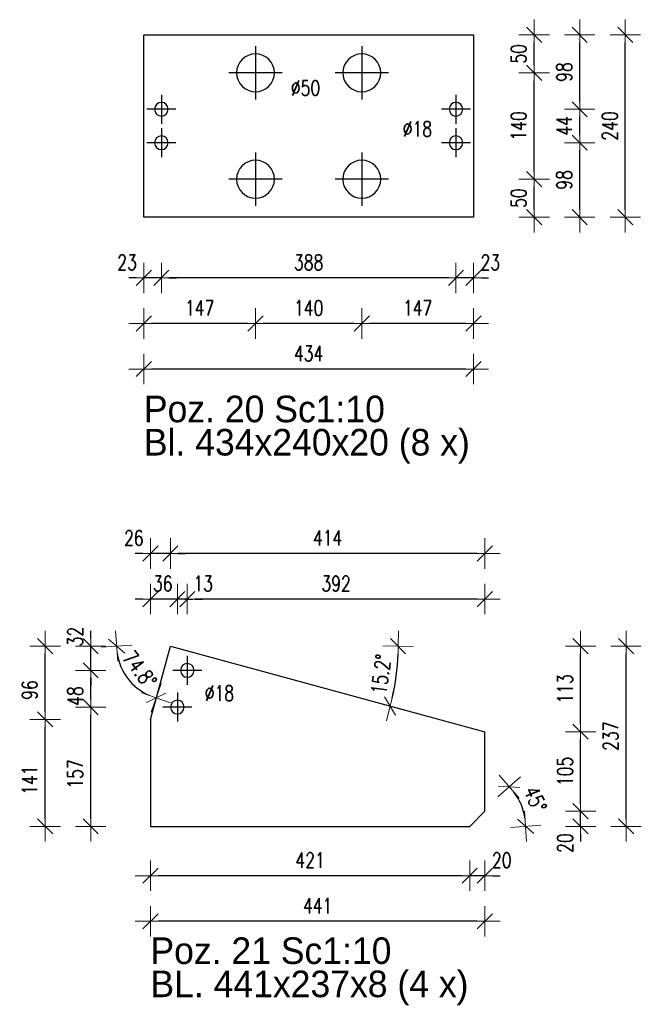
# Model space of a CAD drawing. Header units: millimetres. Extents: x 2297 to 3051, y 15557 to 16018.
# Tile 4 of 20: x 2525 to 2607, y 15651 to 15781. Entities that reach past the tile are written whole.
import ezdxf

# ---------------------------------------------------------------- set-up
doc = ezdxf.new("R2010")
doc.units = ezdxf.units.MM
doc.header["$LTSCALE"] = 10
doc.linetypes.add('MITTE', pattern=[2, 1.25, -0.25, 0.25, -0.25])
doc.layers.get('Defpoints').update_dxf_attribs({"color": 1})
doc.layers.add('PS_DIM', color=4, linetype='Continuous', lineweight=13)
doc.layers.add('PS_SOLID', color=7, linetype='Continuous', lineweight=30)
doc.layers.add('PS_MID', color=5, linetype='MITTE')
doc.layers.add('PS_PLATE', color=1, linetype='Continuous')
doc.styles.add('simplex', font='simplex.shx', dxfattribs={"width": 0.75})
doc.dimstyles.new('1_10_PRZ_DS1-LS10', dxfattribs={"dimtxt": 2, "dimasz": 1, "dimexe": 2, "dimexo": 5, "dimgap": 1, "dimtad": 1, "dimdec": 0, "dimlfac": 10, "dimtxsty": 'simplex', "dimblk": 'dimznak', "dimcen": 2, "dimse1": 1, "dimse2": 1, "dimclrt": 3, "dimadec": 1, "dimazin": 0, "dimtfac": 1, "dimtdec": 0, "dimtix": 1, "dimtmove": 2, "dimatfit": 3, "dimldrblk": 'dim-grot', "dimfxl": 1, "dimarcsym": 0})

# ---------------------------------------------------------------- blocks, each defined once
blk = doc.blocks.new('dim-grot')
blk.add_hatch(color=256).paths.add_polyline_path([(0, 0), (-2, 0.5), (-2, -0.5)])
blk.add_lwpolyline([(0, 0), (-2, 0.5), (-2, -0.5), (0, 0)])
blk = doc.blocks.new('dimznak')
at = {"color": 0}
for points in [[(0, 2), (0, -2)], [(-2, 0), (2, 0)]]:
    blk.add_lwpolyline(points, dxfattribs=at)
at = {"color": 2}
blk.add_lwpolyline([(1, 1), (-1, -1)], dxfattribs=at)
blk = doc.blocks.new('*D129')
at = {"layer": 'Defpoints', "color": 0, "transparency": 16777216}
for p in [(2582.43, 15764.34), (2584.73, 15754.54), (2582.43, 15746.54)]:
    blk.add_point(p, dxfattribs=at)
at = {"layer": 'PS_DIM', "color": 0, "lineweight": -2, "transparency": 16777216}
for p, q in [((2581.43, 15746.54), (2580.43, 15746.54)), ((2584.73, 15746.54), (2582.43, 15746.54)), ((2585.73, 15746.54), (2586.73, 15746.54))]:
    blk.add_line(p, q, dxfattribs=at)
blk.add_blockref('dimznak', (2582.43, 15746.54), dxfattribs=at)
at = {"layer": 'PS_DIM', "color": 0, "lineweight": -2, "transparency": 16777216, "rotation": 180}
blk.add_blockref('dimznak', (2584.73, 15746.54), dxfattribs=at)
at = {"layer": 'PS_DIM', "color": 3, "transparency": 16777216, "insert": (2586.95, 15748.58), "char_height": 2, "attachment_point": 5, "style": 'simplex'}
blk.add_mtext('23', dxfattribs=at)
blk = doc.blocks.new('*D130')
at = {"layer": 'Defpoints', "color": 0, "transparency": 16777216}
for p in [(2543.63, 15764.34), (2582.43, 15764.34), (2543.63, 15746.54)]:
    blk.add_point(p, dxfattribs=at)
at = {"layer": 'PS_DIM', "color": 0, "lineweight": -2, "transparency": 16777216}
blk.add_line((2581.43, 15746.54), (2544.63, 15746.54), dxfattribs=at)
at = {"layer": 'PS_DIM', "color": 0, "lineweight": -2, "transparency": 16777216, "rotation": 180}
blk.add_blockref('dimznak', (2543.63, 15746.54), dxfattribs=at)
at = {"layer": 'PS_DIM', "color": 0, "lineweight": -2, "transparency": 16777216}
blk.add_blockref('dimznak', (2582.43, 15746.54), dxfattribs=at)
at = {"layer": 'PS_DIM', "color": 3, "transparency": 16777216, "insert": (2563.03, 15748.58), "char_height": 2, "attachment_point": 5, "style": 'simplex'}
blk.add_mtext('388', dxfattribs=at)
blk = doc.blocks.new('*D131')
at = {"layer": 'Defpoints', "color": 0, "transparency": 16777216}
for p in [(2543.63, 15764.34), (2541.33, 15754.54), (2541.33, 15746.54)]:
    blk.add_point(p, dxfattribs=at)
at = {"layer": 'PS_DIM', "color": 0, "lineweight": -2, "transparency": 16777216}
for p, q in [((2540.33, 15746.54), (2539.33, 15746.54)), ((2543.63, 15746.54), (2541.33, 15746.54)), ((2544.63, 15746.54), (2545.63, 15746.54))]:
    blk.add_line(p, q, dxfattribs=at)
blk.add_blockref('dimznak', (2541.33, 15746.54), dxfattribs=at)
at = {"layer": 'PS_DIM', "color": 0, "lineweight": -2, "transparency": 16777216, "rotation": 180}
blk.add_blockref('dimznak', (2543.63, 15746.54), dxfattribs=at)
at = {"layer": 'PS_DIM', "color": 3, "transparency": 16777216, "insert": (2539.12, 15748.58), "char_height": 2, "attachment_point": 5, "style": 'simplex'}
blk.add_mtext('23', dxfattribs=at)
blk = doc.blocks.new('*D132')
at = {"layer": 'Defpoints', "color": 0, "transparency": 16777216}
for p in [(2570.03, 15759.54), (2584.73, 15754.54), (2570.03, 15740.54)]:
    blk.add_point(p, dxfattribs=at)
at = {"layer": 'PS_DIM', "color": 0, "lineweight": -2, "transparency": 16777216}
blk.add_line((2583.73, 15740.54), (2571.03, 15740.54), dxfattribs=at)
at = {"layer": 'PS_DIM', "color": 0, "lineweight": -2, "transparency": 16777216, "rotation": 180}
blk.add_blockref('dimznak', (2570.03, 15740.54), dxfattribs=at)
at = {"layer": 'PS_DIM', "color": 0, "lineweight": -2, "transparency": 16777216}
blk.add_blockref('dimznak', (2584.73, 15740.54), dxfattribs=at)
at = {"layer": 'PS_DIM', "color": 3, "transparency": 16777216, "insert": (2577.38, 15742.58), "char_height": 2, "attachment_point": 5, "style": 'simplex'}
blk.add_mtext('147', dxfattribs=at)
blk = doc.blocks.new('*D133')
at = {"layer": 'Defpoints', "color": 0, "transparency": 16777216}
for p in [(2556.03, 15759.54), (2570.03, 15759.54), (2556.03, 15740.54)]:
    blk.add_point(p, dxfattribs=at)
at = {"layer": 'PS_DIM', "color": 0, "lineweight": -2, "transparency": 16777216}
blk.add_line((2569.03, 15740.54), (2557.03, 15740.54), dxfattribs=at)
at = {"layer": 'PS_DIM', "color": 0, "lineweight": -2, "transparency": 16777216, "rotation": 180}
blk.add_blockref('dimznak', (2556.03, 15740.54), dxfattribs=at)
at = {"layer": 'PS_DIM', "color": 0, "lineweight": -2, "transparency": 16777216}
blk.add_blockref('dimznak', (2570.03, 15740.54), dxfattribs=at)
at = {"layer": 'PS_DIM', "color": 3, "transparency": 16777216, "insert": (2563.03, 15742.58), "char_height": 2, "attachment_point": 5, "style": 'simplex'}
blk.add_mtext('140', dxfattribs=at)
blk = doc.blocks.new('*D134')
at = {"layer": 'Defpoints', "color": 0, "transparency": 16777216}
for p in [(2556.03, 15759.54), (2541.33, 15754.54), (2541.33, 15740.54)]:
    blk.add_point(p, dxfattribs=at)
at = {"layer": 'PS_DIM', "color": 0, "lineweight": -2, "transparency": 16777216}
blk.add_line((2555.03, 15740.54), (2542.33, 15740.54), dxfattribs=at)
at = {"layer": 'PS_DIM', "color": 0, "lineweight": -2, "transparency": 16777216, "rotation": 180}
blk.add_blockref('dimznak', (2541.33, 15740.54), dxfattribs=at)
at = {"layer": 'PS_DIM', "color": 0, "lineweight": -2, "transparency": 16777216}
blk.add_blockref('dimznak', (2556.03, 15740.54), dxfattribs=at)
at = {"layer": 'PS_DIM', "color": 3, "transparency": 16777216, "insert": (2548.68, 15742.58), "char_height": 2, "attachment_point": 5, "style": 'simplex'}
blk.add_mtext('147', dxfattribs=at)
blk = doc.blocks.new('*D135')
at = {"layer": 'Defpoints', "color": 0, "transparency": 16777216}
for p in [(2541.33, 15754.54), (2584.73, 15754.54), (2541.33, 15734.54)]:
    blk.add_point(p, dxfattribs=at)
at = {"layer": 'PS_DIM', "color": 0, "lineweight": -2, "transparency": 16777216}
blk.add_line((2583.73, 15734.54), (2542.33, 15734.54), dxfattribs=at)
at = {"layer": 'PS_DIM', "color": 0, "lineweight": -2, "transparency": 16777216, "rotation": 180}
blk.add_blockref('dimznak', (2541.33, 15734.54), dxfattribs=at)
at = {"layer": 'PS_DIM', "color": 0, "lineweight": -2, "transparency": 16777216}
blk.add_blockref('dimznak', (2584.73, 15734.54), dxfattribs=at)
at = {"layer": 'PS_DIM', "color": 3, "transparency": 16777216, "insert": (2563.03, 15736.58), "char_height": 2, "attachment_point": 5, "style": 'simplex'}
blk.add_mtext('434', dxfattribs=at)
blk = doc.blocks.new('*D136')
at = {"layer": 'Defpoints', "color": 0, "transparency": 16777216}
for p in [(2586.24, 15676.34), (2591.35, 15676.25), (2584.24, 15674.34), (2587.07, 15674.34)]:
    blk.add_point(p, dxfattribs=at)
at = {"layer": 'PS_DIM', "color": 0, "lineweight": -2, "transparency": 16777216}
blk.add_arc((2584.24, 15674.34), 7.36, 7.7949, 37.2051, dxfattribs=at)
for p, rotation in [((2589.44, 15679.55), 131.1025433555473), ((2591.6, 15674.34), 273.8974566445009)]:
    blk.add_blockref('dimznak', p, dxfattribs=dict(at, rotation=rotation))
at = {"layer": 'PS_DIM', "color": 3, "transparency": 16777216, "insert": (2592.89, 15677.92), "char_height": 2, "attachment_point": 5, "rotation": 292.5, "style": 'simplex'}
blk.add_mtext('45%%d', dxfattribs=at)
blk = doc.blocks.new('*D137')
at = {"layer": 'Defpoints', "color": 0, "transparency": 16777216}
for p in [(2544.82, 15698.07), (2587.75, 15698.07), (2574.34, 15692.78), (2586.24, 15686.8)]:
    blk.add_point(p, dxfattribs=at)
at = {"layer": 'PS_DIM', "color": 0, "lineweight": -2, "transparency": 16777216}
blk.add_arc((2544.82, 15698.07), 30, 346.6937, 358.0898, dxfattribs=at)
for p, rotation in [((2574.81, 15698.07), 89.04492361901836), ((2573.76, 15690.19), 255.7385837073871)]:
    blk.add_blockref('dimznak', p, dxfattribs=dict(at, rotation=rotation))
at = {"layer": 'PS_DIM', "color": 3, "transparency": 16777216, "insert": (2572.57, 15694.36), "char_height": 2, "attachment_point": 5, "rotation": 82.3918, "style": 'simplex'}
blk.add_mtext('15.2%%d', dxfattribs=at)
blk = doc.blocks.new('*D138')
at = {"layer": 'Defpoints', "color": 0, "transparency": 16777216}
for p in [(2586.24, 15676.34), (2598.84, 15676.34), (2584.24, 15674.34)]:
    blk.add_point(p, dxfattribs=at)
at = {"layer": 'PS_DIM', "color": 0, "lineweight": -2, "transparency": 16777216}
for p, q in [((2598.84, 15677.34), (2598.84, 15678.34)), ((2598.84, 15674.34), (2598.84, 15676.34)), ((2598.84, 15673.34), (2598.84, 15672.34))]:
    blk.add_line(p, q, dxfattribs=at)
for p, rotation in [((2598.84, 15676.34), 270), ((2598.84, 15674.34), 90)]:
    blk.add_blockref('dimznak', p, dxfattribs=dict(at, rotation=rotation))
at = {"layer": 'PS_DIM', "color": 3, "transparency": 16777216, "insert": (2596.8, 15672.13), "char_height": 2, "attachment_point": 5, "rotation": 90, "style": 'simplex'}
blk.add_mtext('20', dxfattribs=at)
blk = doc.blocks.new('*D142')
at = {"layer": 'Defpoints', "color": 0, "transparency": 16777216}
for p in [(2534.82, 15698.07), (2544.82, 15698.07), (2538.41, 15695.09), (2542.19, 15688.42)]:
    blk.add_point(p, dxfattribs=at)
at = {"layer": 'PS_DIM', "color": 0, "lineweight": -2, "transparency": 16777216}
blk.add_arc((2544.82, 15698.07), 7.06, 188.1186, 246.6649, dxfattribs=at)
for p, rotation in [((2537.75, 15698.07), 94.05928296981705), ((2542.96, 15691.25), 340.7242243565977)]:
    blk.add_blockref('dimznak', p, dxfattribs=dict(at, rotation=rotation))
at = {"layer": 'PS_DIM', "color": 3, "transparency": 16777216, "insert": (2540.79, 15694.99), "char_height": 2, "attachment_point": 5, "rotation": 307.3918, "style": 'simplex'}
blk.add_mtext('74.8%%d', dxfattribs=at)
blk = doc.blocks.new('*D145')
at = {"layer": 'Defpoints', "color": 0, "transparency": 16777216}
for p in [(2534.33, 15698.07), (2542.19, 15698.07), (2547.05, 15694.87)]:
    blk.add_point(p, dxfattribs=at)
at = {"layer": 'PS_DIM', "color": 0, "lineweight": -2, "transparency": 16777216}
for p, q in [((2534.33, 15699.07), (2534.33, 15700.07)), ((2534.33, 15694.87), (2534.33, 15698.07)), ((2534.33, 15693.87), (2534.33, 15692.87))]:
    blk.add_line(p, q, dxfattribs=at)
for p, rotation in [((2534.33, 15698.07), 270), ((2534.33, 15694.87), 90)]:
    blk.add_blockref('dimznak', p, dxfattribs=dict(at, rotation=rotation))
at = {"layer": 'PS_DIM', "color": 3, "transparency": 16777216, "insert": (2532.29, 15699.32), "char_height": 2, "attachment_point": 5, "rotation": 90, "style": 'simplex'}
blk.add_mtext('32', dxfattribs=at)
blk = doc.blocks.new('*D148')
at = {"layer": 'Defpoints', "color": 0, "transparency": 16777216}
for p in [(2586.24, 15676.34), (2584.24, 15674.34), (2584.24, 15667.84)]:
    blk.add_point(p, dxfattribs=at)
at = {"layer": 'PS_DIM', "color": 0, "lineweight": -2, "transparency": 16777216}
for p, q in [((2583.24, 15667.84), (2582.24, 15667.84)), ((2586.24, 15667.84), (2584.24, 15667.84)), ((2587.24, 15667.84), (2588.24, 15667.84))]:
    blk.add_line(p, q, dxfattribs=at)
blk.add_blockref('dimznak', (2584.24, 15667.84), dxfattribs=at)
at = {"layer": 'PS_DIM', "color": 0, "lineweight": -2, "transparency": 16777216, "rotation": 180}
blk.add_blockref('dimznak', (2586.24, 15667.84), dxfattribs=at)
at = {"layer": 'PS_DIM', "color": 3, "transparency": 16777216, "insert": (2588.46, 15669.88), "char_height": 2, "attachment_point": 5, "style": 'simplex'}
blk.add_mtext('20', dxfattribs=at)
blk = doc.blocks.new('*D149')
at = {"layer": 'Defpoints', "color": 0, "transparency": 16777216}
for p in [(2542.19, 15674.34), (2584.24, 15674.34), (2542.19, 15667.84)]:
    blk.add_point(p, dxfattribs=at)
at = {"layer": 'PS_DIM', "color": 0, "lineweight": -2, "transparency": 16777216}
blk.add_line((2583.24, 15667.84), (2543.19, 15667.84), dxfattribs=at)
at = {"layer": 'PS_DIM', "color": 0, "lineweight": -2, "transparency": 16777216, "rotation": 180}
blk.add_blockref('dimznak', (2542.19, 15667.84), dxfattribs=at)
at = {"layer": 'PS_DIM', "color": 0, "lineweight": -2, "transparency": 16777216}
blk.add_blockref('dimznak', (2584.24, 15667.84), dxfattribs=at)
at = {"layer": 'PS_DIM', "color": 3, "transparency": 16777216, "insert": (2563.22, 15669.88), "char_height": 2, "attachment_point": 5, "style": 'simplex'}
blk.add_mtext('421', dxfattribs=at)
blk = doc.blocks.new('*D150')
at = {"layer": 'Defpoints', "color": 0, "transparency": 16777216}
for p in [(2542.19, 15674.34), (2586.24, 15674.34), (2542.19, 15661.84)]:
    blk.add_point(p, dxfattribs=at)
at = {"layer": 'PS_DIM', "color": 0, "lineweight": -2, "transparency": 16777216}
blk.add_line((2585.24, 15661.84), (2543.19, 15661.84), dxfattribs=at)
at = {"layer": 'PS_DIM', "color": 0, "lineweight": -2, "transparency": 16777216, "rotation": 180}
blk.add_blockref('dimznak', (2542.19, 15661.84), dxfattribs=at)
at = {"layer": 'PS_DIM', "color": 0, "lineweight": -2, "transparency": 16777216}
blk.add_blockref('dimznak', (2586.24, 15661.84), dxfattribs=at)
at = {"layer": 'PS_DIM', "color": 3, "transparency": 16777216, "insert": (2564.22, 15663.88), "char_height": 2, "attachment_point": 5, "style": 'simplex'}
blk.add_mtext('441', dxfattribs=at)
blk = doc.blocks.new('*D151')
at = {"layer": 'Defpoints', "color": 0, "transparency": 16777216}
for p in [(2547.05, 15704.26), (2547.05, 15694.87), (2586.24, 15686.8)]:
    blk.add_point(p, dxfattribs=at)
at = {"layer": 'PS_DIM', "color": 0, "lineweight": -2, "transparency": 16777216}
blk.add_line((2585.24, 15704.26), (2548.05, 15704.26), dxfattribs=at)
at = {"layer": 'PS_DIM', "color": 0, "lineweight": -2, "transparency": 16777216, "rotation": 180}
blk.add_blockref('dimznak', (2547.05, 15704.26), dxfattribs=at)
at = {"layer": 'PS_DIM', "color": 0, "lineweight": -2, "transparency": 16777216}
blk.add_blockref('dimznak', (2586.24, 15704.26), dxfattribs=at)
at = {"layer": 'PS_DIM', "color": 3, "transparency": 16777216, "insert": (2566.65, 15706.3), "char_height": 2, "attachment_point": 5, "style": 'simplex'}
blk.add_mtext('392', dxfattribs=at)
blk = doc.blocks.new('*D152')
at = {"layer": 'Defpoints', "color": 0, "transparency": 16777216}
for p in [(2545.74, 15704.26), (2547.05, 15694.87), (2545.74, 15690.04)]:
    blk.add_point(p, dxfattribs=at)
at = {"layer": 'PS_DIM', "color": 0, "lineweight": -2, "transparency": 16777216}
for p, q in [((2544.74, 15704.26), (2543.74, 15704.26)), ((2547.05, 15704.26), (2545.74, 15704.26)), ((2548.05, 15704.26), (2549.05, 15704.26))]:
    blk.add_line(p, q, dxfattribs=at)
blk.add_blockref('dimznak', (2545.74, 15704.26), dxfattribs=at)
at = {"layer": 'PS_DIM', "color": 0, "lineweight": -2, "transparency": 16777216, "rotation": 180}
blk.add_blockref('dimznak', (2547.05, 15704.26), dxfattribs=at)
at = {"layer": 'PS_DIM', "color": 3, "transparency": 16777216, "insert": (2549.14, 15706.3), "char_height": 2, "attachment_point": 5, "style": 'simplex'}
blk.add_mtext('13', dxfattribs=at)
blk = doc.blocks.new('*D153')
at = {"layer": 'Defpoints', "color": 0, "transparency": 16777216}
for p in [(2542.19, 15704.26), (2542.19, 15698.07), (2545.74, 15690.04)]:
    blk.add_point(p, dxfattribs=at)
at = {"layer": 'PS_DIM', "color": 0, "lineweight": -2, "transparency": 16777216}
for p, q in [((2541.19, 15704.26), (2540.19, 15704.26)), ((2545.74, 15704.26), (2542.19, 15704.26)), ((2546.74, 15704.26), (2547.74, 15704.26))]:
    blk.add_line(p, q, dxfattribs=at)
blk.add_blockref('dimznak', (2542.19, 15704.26), dxfattribs=at)
at = {"layer": 'PS_DIM', "color": 0, "lineweight": -2, "transparency": 16777216, "rotation": 180}
blk.add_blockref('dimznak', (2545.74, 15704.26), dxfattribs=at)
at = {"layer": 'PS_DIM', "color": 3, "transparency": 16777216, "insert": (2543.82, 15706.3), "char_height": 2, "attachment_point": 5, "style": 'simplex'}
blk.add_mtext('36', dxfattribs=at)
blk = doc.blocks.new('*D154')
at = {"layer": 'Defpoints', "color": 0, "transparency": 16777216}
for p in [(2544.82, 15710.26), (2544.82, 15698.07), (2586.24, 15686.8)]:
    blk.add_point(p, dxfattribs=at)
at = {"layer": 'PS_DIM', "color": 0, "lineweight": -2, "transparency": 16777216}
blk.add_line((2585.24, 15710.26), (2545.82, 15710.26), dxfattribs=at)
at = {"layer": 'PS_DIM', "color": 0, "lineweight": -2, "transparency": 16777216, "rotation": 180}
blk.add_blockref('dimznak', (2544.82, 15710.26), dxfattribs=at)
at = {"layer": 'PS_DIM', "color": 0, "lineweight": -2, "transparency": 16777216}
blk.add_blockref('dimznak', (2586.24, 15710.26), dxfattribs=at)
at = {"layer": 'PS_DIM', "color": 3, "transparency": 16777216, "insert": (2565.53, 15712.3), "char_height": 2, "attachment_point": 5, "style": 'simplex'}
blk.add_mtext('414', dxfattribs=at)
blk = doc.blocks.new('*D155')
at = {"layer": 'Defpoints', "color": 0, "transparency": 16777216}
for p in [(2542.19, 15710.26), (2544.82, 15698.07), (2542.19, 15688.42)]:
    blk.add_point(p, dxfattribs=at)
at = {"layer": 'PS_DIM', "color": 0, "lineweight": -2, "transparency": 16777216}
for p, q in [((2541.19, 15710.26), (2540.19, 15710.26)), ((2544.82, 15710.26), (2542.19, 15710.26)), ((2545.82, 15710.26), (2546.82, 15710.26))]:
    blk.add_line(p, q, dxfattribs=at)
blk.add_blockref('dimznak', (2542.19, 15710.26), dxfattribs=at)
at = {"layer": 'PS_DIM', "color": 0, "lineweight": -2, "transparency": 16777216, "rotation": 180}
blk.add_blockref('dimznak', (2544.82, 15710.26), dxfattribs=at)
at = {"layer": 'PS_DIM', "color": 3, "transparency": 16777216, "insert": (2540.01, 15712.3), "char_height": 2, "attachment_point": 5, "style": 'simplex'}
blk.add_mtext('26', dxfattribs=at)
blk = doc.blocks.new('*X523')
at = {"color": 0}
for s, p in [('Poz. 21 Sc1:10', (2551.1, 15653.34)), ('BL. 441x237x8 (4 x)', (2551.1, 15648.97))]:
    blk.add_text(s, height=3.5, dxfattribs=at).set_placement(p)
blk = doc.blocks.new('*X525')
at = {"color": 0}
for s, p in [('Poz. 20 Sc1:10', (2550.24, 15727.54)), ('Bl. 434x240x20 (8 x)', (2550.24, 15723.16))]:
    blk.add_text(s, height=3.5, dxfattribs=at).set_placement(p)
blk = doc.blocks.new('*X569')
at = {"layer": 'PS_MID', "color": 5, "linetype": 'MITTE'}
for p, q in [((2556.03, 15777.04), (2556.03, 15770.04)), ((2570.03, 15777.04), (2570.03, 15770.04)), ((2559.53, 15773.54), (2552.53, 15773.54)), ((2573.53, 15773.54), (2566.53, 15773.54)), ((2543.63, 15770.64), (2543.63, 15766.84)), ((2582.43, 15770.64), (2582.43, 15766.84)), ((2545.53, 15768.74), (2541.73, 15768.74)), ((2584.33, 15768.74), (2580.53, 15768.74)), ((2543.63, 15766.24), (2543.63, 15762.44)), ((2582.43, 15766.24), (2582.43, 15762.44)), ((2545.53, 15764.34), (2541.73, 15764.34)), ((2584.33, 15764.34), (2580.53, 15764.34)), ((2556.03, 15763.04), (2556.03, 15756.04)), ((2570.03, 15763.04), (2570.03, 15756.04)), ((2559.53, 15759.54), (2552.53, 15759.54)), ((2573.53, 15759.54), (2566.53, 15759.54))]:
    blk.add_line(p, q, dxfattribs=at)
at = {"layer": 'PS_SOLID', "color": 7, "linetype": 'Continuous'}
for p, q in [((2541.33, 15754.54), (2541.33, 15778.54)), ((2541.33, 15778.54), (2584.73, 15778.54)), ((2584.73, 15778.54), (2584.73, 15754.54)), ((2584.73, 15754.54), (2541.33, 15754.54))]:
    blk.add_line(p, q, dxfattribs=at)
at = {"layer": 'PS_SOLID', "color": 7, "extrusion": (0, 0, -1)}
for centre, radius in [((-2556.03, 15773.54), 2.5), ((-2570.03, 15773.54), 2.5), ((-2543.63, 15768.74), 0.9), ((-2582.43, 15768.74), 0.9), ((-2543.63, 15764.34), 0.9), ((-2582.43, 15764.34), 0.9), ((-2556.03, 15759.54), 2.5), ((-2570.03, 15759.54), 2.5)]:
    blk.add_circle(centre, radius, dxfattribs=at)
blk = doc.blocks.new('*X570')
at = {"layer": 'PS_MID', "color": 5, "linetype": 'MITTE'}
for p, q in [((2547.05, 15696.77), (2547.05, 15692.97)), ((2548.95, 15694.87), (2545.15, 15694.87)), ((2545.74, 15691.94), (2545.74, 15688.14)), ((2547.64, 15690.04), (2543.84, 15690.04))]:
    blk.add_line(p, q, dxfattribs=at)
at = {"layer": 'PS_SOLID', "color": 7, "linetype": 'Continuous'}
for p, q in [((2542.19, 15688.42), (2544.82, 15698.07)), ((2544.82, 15698.07), (2586.24, 15686.8)), ((2542.19, 15688.42), (2542.19, 15674.34)), ((2586.24, 15676.34), (2586.24, 15686.8)), ((2584.24, 15674.34), (2586.24, 15676.34)), ((2542.19, 15674.34), (2584.24, 15674.34))]:
    blk.add_line(p, q, dxfattribs=at)
at = {"layer": 'PS_SOLID', "color": 7, "extrusion": (0, 0, -1)}
for centre in [(-2547.05, 15694.87), (-2545.74, 15690.04)]:
    blk.add_circle(centre, 0.9, dxfattribs=at)

msp = doc.modelspace()

# ---------------------------------------------------------------- block references
for name, p in [('*X525', (-8.91, 0)), ('*X523', (-8.91, 2.88))]:
    msp.add_blockref(name, p)
at = {"layer": 'PS_PLATE', "color": 35}
msp.add_blockref('*X569', (0, 0), dxfattribs=at)
at = {"layer": 'PS_PLATE'}
msp.add_blockref('*X570', (0, 0), dxfattribs=at)

# ---------------------------------------------------------------- texts
at = {"layer": 'PS_DIM', "char_height": 2, "attachment_point": 7, "style": 'simplex'}
for s, insert in [('\\A1;%%c50', (2560.69, 15770.54)), ('\\A1;%%c18', (2575.42, 15765.14)), ('\\A1;%%c18', (2549.35, 15690.86))]:
    msp.add_mtext(s, dxfattribs=dict(at, insert=insert))

# ---------------------------------------------------------------- dimensions: what is measured, and where the dimension line sits
at = {"layer": 'PS_DIM'}
for base, p1, p2, location, text in [((2592.73, 15778.54), (2570.03, 15773.54), (2584.73, 15778.54), (2590.69, 15776.04), '50'), ((2598.73, 15778.54), (2582.43, 15768.74), (2584.73, 15778.54), (2596.69, 15773.64), '98'), ((2604.73, 15778.54), (2584.73, 15754.54), (2584.73, 15778.54), (2602.69, 15766.54), '240'), ((2592.73, 15773.54), (2570.03, 15759.54), (2570.03, 15773.54), (2590.69, 15766.54), '140'), ((2598.73, 15768.74), (2582.43, 15764.34), (2582.43, 15768.74), (2596.69, 15766.54), '44'), ((2598.73, 15764.34), (2584.73, 15754.54), (2582.43, 15764.34), (2596.69, 15759.44), '98'), ((2592.73, 15759.54), (2584.73, 15754.54), (2570.03, 15759.54), (2590.69, 15757.04), '50'), ((2528.33, 15698.07), (2542.19, 15688.42), (2544.82, 15698.07), (2526.29, 15692.28), '96'), ((2598.84, 15698.07), (2586.24, 15686.8), (2544.82, 15698.07), (2596.8, 15692.43), '113'), ((2604.84, 15698.07), (2586.24, 15674.34), (2586.24, 15698.07), (2602.8, 15686.21), '237'), ((2534.33, 15694.87), (2545.74, 15690.04), (2547.05, 15694.87), (2532.29, 15691.49), '48'), ((2534.33, 15690.04), (2542.19, 15674.34), (2545.74, 15690.04), (2532.29, 15681.23), '157'), ((2528.33, 15688.42), (2542.19, 15674.34), (2542.19, 15688.42), (2526.29, 15680.42), '141'), ((2598.84, 15686.8), (2586.24, 15676.34), (2586.24, 15686.8), (2596.8, 15681.57), '105')]:
    msp.add_linear_dim(base=base, p1=p1, p2=p2, angle=90, location=location, text=text, dimstyle='1_10_PRZ_DS1-LS10', dxfattribs=at).render()
for base, p1, p2, angle, text, picture, middle in [((2541.33, 15746.54), (2543.63, 15764.34), (2541.33, 15754.54), 180, '23', '*D131', (2539.12, 15748.58)), ((2543.63, 15746.54), (2582.43, 15764.34), (2543.63, 15764.34), 180, '388', '*D130', (2563.03, 15748.58)), ((2582.43, 15746.54), (2584.73, 15754.54), (2582.43, 15764.34), 180, '23', '*D129', (2586.95, 15748.58)), ((2541.33, 15740.54), (2556.03, 15759.54), (2541.33, 15754.54), 180, '147', '*D134', (2548.68, 15742.58)), ((2556.03, 15740.54), (2570.03, 15759.54), (2556.03, 15759.54), 180, '140', '*D133', (2563.03, 15742.58)), ((2570.03, 15740.54), (2584.73, 15754.54), (2570.03, 15759.54), 180, '147', '*D132', (2577.38, 15742.58)), ((2541.33, 15734.54), (2584.73, 15754.54), (2541.33, 15754.54), 180, '434', '*D135', (2563.03, 15736.58)), ((2542.19, 15710.26), (2544.82, 15698.07), (2542.19, 15688.42), 180, '26', '*D155', (2540.01, 15712.3)), ((2544.82, 15710.26), (2586.24, 15686.8), (2544.82, 15698.07), 180, '414', '*D154', (2565.53, 15712.3)), ((2542.19, 15704.26), (2545.74, 15690.04), (2542.19, 15698.07), 180, '36', '*D153', (2543.82, 15706.3)), ((2545.74, 15704.26), (2547.05, 15694.87), (2545.74, 15690.04), 180, '13', '*D152', (2549.14, 15706.3)), ((2547.05, 15704.26), (2586.24, 15686.8), (2547.05, 15694.87), 180, '392', '*D151', (2566.65, 15706.3)), ((2534.33, 15698.07), (2547.05, 15694.87), (2542.19, 15698.07), 90, '32', '*D145', (2532.29, 15699.32)), ((2598.84, 15676.34), (2584.24, 15674.34), (2586.24, 15676.34), 90, '20', '*D138', (2596.8, 15672.13)), ((2584.24, 15667.84), (2586.24, 15676.34), (2584.24, 15674.34), 180, '20', '*D148', (2588.46, 15669.88)), ((2542.19, 15667.84), (2584.24, 15674.34), (2542.19, 15674.34), 180, '421', '*D149', (2563.22, 15669.88)), ((2542.19, 15661.84), (2586.24, 15674.34), (2542.19, 15674.34), 180, '441', '*D150', (2564.22, 15663.88))]:
    dim = msp.add_linear_dim(base=base, p1=p1, p2=p2, angle=angle, text=text, dimstyle='1_10_PRZ_DS1-LS10', dxfattribs=at)
    dim.commit()
    dim.dimension.update_dxf_attribs({"geometry": picture, "text_midpoint": middle, "dimtype": 128})
for base, center, p1, p2, text, picture, middle in [((2538.41, 15695.09), (2544.82, 15698.07), (2534.82, 15698.07), (2542.19, 15688.42), '74.8%%d', '*D142', (2540.79, 15694.99)), ((2574.34, 15692.78), (2544.82, 15698.07), (2586.24, 15686.8), (2587.75, 15698.07), '15.2%%d', '*D137', (2572.57, 15694.36)), ((2591.35, 15676.25), (2584.24, 15674.34), (2587.07, 15674.34), (2586.24, 15676.34), '45%%d', '*D136', (2592.89, 15677.92))]:
    dim = msp.add_angular_dim_3p(base=base, center=center, p1=p1, p2=p2, text=text, dimstyle='1_10_PRZ_DS1-LS10', dxfattribs=at)
    dim.commit()
    dim.dimension.update_dxf_attribs({"geometry": picture, "text_midpoint": middle})

doc.saveas('drawing.dxf')
